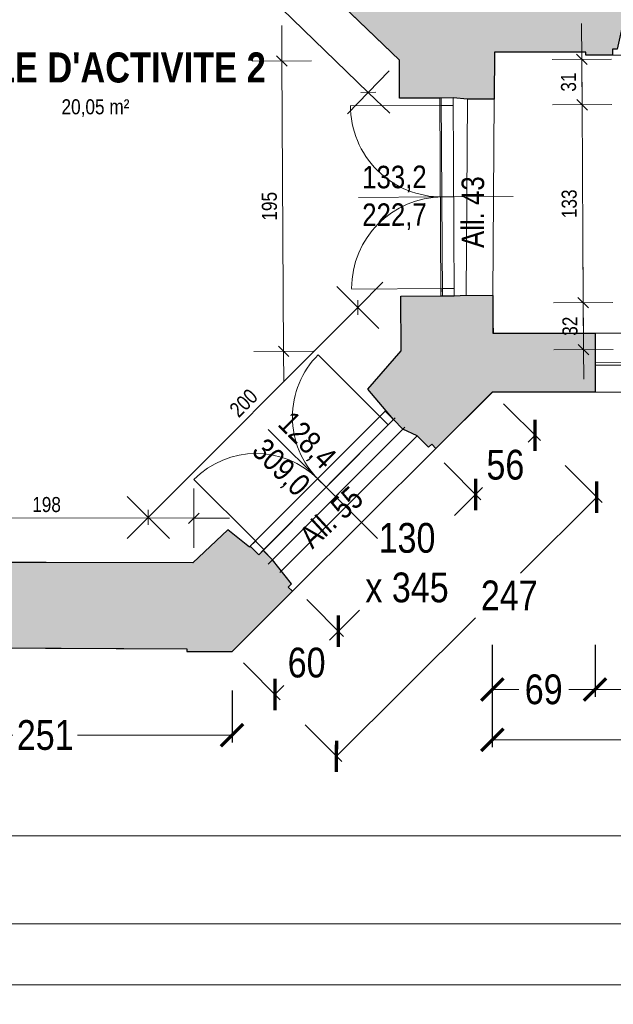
# Model space of a CAD drawing. Extents: x -6068 to 35118, y -17738 to 67348.
# Tile 176 of 243: x 288 to 688, y 13549 to 14212. Entities that reach past the tile are written whole.
import ezdxf
from ezdxf.enums import TextEntityAlignment as Align

# ---------------------------------------------------------------- set-up
doc = ezdxf.new("R2010")
doc.units = 0
doc.header["$LTSCALE"] = 15
doc.linetypes.add('Continua', pattern=[0])
doc.linetypes.add('Cui_CONTINU', pattern=[0])
doc.layers.get('0').update_dxf_attribs({"linetype": 'CONTINUOUS'})
doc.layers.get('DEFPOINTS').update_dxf_attribs({"linetype": 'CONTINUOUS'})
for name, color, linetype, lineweight, true_color in [('Baie Architectural - Seuil - NIVEAUX - Style par défaut', 7, 'Continua', 0, 0x000000), ('EDL-Mesures et Cotes', 7, 'Continua', 0, 0xc0c0c0), ('Enveloppe - NIVEAUX - Style par défaut', 7, 'Continua', 0, 0x000000), ('Fenêtre - Cadre - NIVEAUX - Style par défaut', 7, 'Continua', 0, 0x000000), ('Fenêtre - Mesures - NIVEAUX - Style par défaut', 7, 'Continua', 0, 0x000000), ('Fenêtre - Ouvertures - NIVEAUX - Style par défaut', 7, 'Continua', 0, 0x000000), ('Fenêtre - Seuil - NIVEAUX - Style par défaut', 7, 'Continua', 0, 0x000000), ('Garde-corps - Traverse - NIVEAUX - Style par défaut', 7, 'Continua', 0, 0x000000), ('Pièce - Notes - NIVEAUX - Style par défaut', 7, 'Continua', 0, 0x000000)]:
    doc.layers.add(name, color=color, linetype=linetype, lineweight=lineweight, true_color=true_color)
doc.layers.add('EDL_RDC murs & cloisons', color=5, linetype='CONTINUOUS')
doc.layers.add('PIS-fond de plan', color=7, linetype='Cui_CONTINU')
doc.styles.add('Arial Narrow', font='ARIALN.TTF')
doc.styles.add('Arial Narrow Bold', font='ARIALNB.TTF')
doc.styles.add('MtXpl_Arial_Narrow', font='ARIALN.TTF')
doc.dimstyles.new('Côtes (ech cm) PIS', dxfattribs={"dimscale": 0, "dimtxt": 20, "dimasz": 15, "dimexe": 5, "dimexo": 5, "dimgap": 5, "dimtad": 0, "dimtih": 1, "dimtoh": 1, "dimdec": 0, "dimtxsty": 'Arial Narrow', "dimblk": 'ARCHTICK', "dimcen": 0, "dimclrd": 256, "dimclre": 256, "dimclrt": 256, "dimadec": 0, "dimazin": 0, "dimtfac": 1, "dimtdec": 0, "dimtmove": 2, "dimatfit": 3, "dimfxl": 30, "dimfxlon": 1, "dimlwd": 0, "dimarcsym": 0})

# ---------------------------------------------------------------- blocks, each defined once
blk = doc.blocks.new('EDL_RDC_2025 09 17')
at = {"layer": 'EDL_RDC murs & cloisons', "linetype": 'Continuous', "ltscale": 0.08}
h = blk.add_hatch(color=9, dxfattribs=at)
h.dxf.hatch_style = 1
h.paths.add_polyline_path([(607.89, -1513.22), (607.69, -1544.84), (589.69, -1544.84), (580.04, -1543.97), (544.04, -1544.19), (543.89, -1518.66), (500.03, -1476.18), (513.64, -1462.12), (522.64, -1470.84), (551.37, -1468.76), (551.27, -1432.46), (607.68, -1432.46), (607.74, -1454.93), (687.9, -1453.65), (693.5, -1484.02), (693.66, -1492.02), (693.66, -1497.02), (690.42, -1511.23), (687.42, -1511.22), (687.4, -1515.22), (669.34, -1515.14), (669.34, -1513.12)])
h = blk.add_hatch(color=9, dxfattribs=at)
h.dxf.hatch_style = 1
h.paths.add_polyline_path([(675.64, -1702.21), (675.64, -1742.01), (606.43, -1742.01), (568.54, -1779.74), (565.71, -1776.9), (563.59, -1779.02), (555.83, -1771.22), (546.32, -1766.77), (539.95, -1760.41), (540.01, -1760.34), (522.79, -1739.94), (545.05, -1714.02), (544.83, -1677.33), (580.83, -1677.11), (588.86, -1676.75), (606.86, -1676.87), (606.78, -1688.31), (606.77, -1702.16)])
h = blk.add_hatch(color=9, dxfattribs=at)
h.dxf.hatch_style = 1
h.paths.add_polyline_path([(181.1, -1830.86), (156.41, -1850.08), (156.1, -1849.78), (149.82, -1856.23), (139.8, -1869.77), (141.92, -1871.88), (139.1, -1874.72), (179.87, -1915.3), (210.26, -1915.64), (210.28, -1913.7), (400.93, -1914.69), (400.93, -1916.4), (431.33, -1916.35), (471.94, -1875.91), (469.12, -1873.08), (471.25, -1870.96), (458.54, -1854.69), (452.17, -1848.34), (449.24, -1851.27), (443.58, -1845.62), (443.03, -1846.31), (428.41, -1834.64), (404.83, -1856.75), (207.28, -1856.39)])
at = {"layer": 'Baie Architectural - Seuil - NIVEAUX - Style par défaut', "color": 103, "linetype": 'Continua', "lineweight": 5, "ltscale": 0.1, "true_color": 0x49c386}
for p, q in [((687.4, -1515.22), (823.56, -1515.81)), ((571.04, -1544.02), (571.83, -1677.17)), ((580.83, -1677.11), (580.04, -1543.97)), ((589.69, -1544.73), (588.86, -1676.75)), ((606.86, -1676.87), (607.69, -1544.84)), ((835.23, -1702.32), (675.64, -1702.21)), ((675.61, -1742.01), (835.21, -1742.12)), ((541.19, -1759.16), (452.17, -1848.34)), ((458.54, -1854.69), (547.56, -1765.52)), ((555.83, -1771.22), (463.48, -1863.16)), ((471.94, -1875.91), (568.54, -1779.74))]:
    blk.add_line(p, q, dxfattribs=at)
at = {"layer": 'EDL-Mesures et Cotes', "color": 9, "linetype": 'Continua', "lineweight": 5, "ltscale": 0.1, "true_color": 0xc0c0c0}
for p, q in [((378.25, -1399.99), (523.01, -1540.21)), ((464.88, -1519.13), (464.74, -1495.13)), ((666.65, -1517.93), (666.51, -1493.93)), ((484.88, -1519.01), (444.88, -1519.25)), ((464.88, -1519.13), (466.04, -1714.49)), ((686.65, -1517.81), (646.65, -1518.05)), ((666.65, -1517.93), (666.83, -1548.59)), ((536.93, -1525.84), (509.1, -1554.57)), ((666.83, -1548.59), (666.69, -1524.59)), ((523.01, -1540.21), (537.38, -1554.12)), ((686.83, -1548.47), (646.83, -1548.71)), ((686.83, -1548.47), (646.83, -1548.71)), ((666.83, -1548.59), (666.95, -1568.59)), ((666.83, -1548.59), (667.63, -1681.73)), ((667.63, -1681.73), (667.48, -1657.74)), ((515.93, -1684.95), (532.89, -1667.97)), ((530.09, -1699.08), (501.78, -1670.82)), ((687.63, -1681.62), (647.63, -1681.85)), ((687.63, -1681.62), (647.63, -1681.85)), ((667.63, -1681.73), (667.75, -1701.73)), ((667.63, -1681.73), (667.81, -1713.29)), ((515.93, -1684.95), (374.97, -1826.16)), ((486.04, -1714.37), (446.04, -1714.61)), ((466.04, -1714.49), (466.16, -1734.49)), ((687.81, -1713.17), (647.81, -1713.4)), ((667.81, -1713.29), (667.93, -1733.29)), ((405.64, -1846.76), (405.71, -1806.76)), ((389.13, -1840.29), (360.82, -1812.03)), ((405.67, -1826.76), (207.33, -1826.39)), ((374.97, -1826.16), (360.84, -1840.32)), ((405.67, -1826.76), (429.67, -1826.8))]:
    blk.add_line(p, q, dxfattribs=at)
at = {"layer": 'EDL-Mesures et Cotes', "color": 9, "linetype": 'Continua', "lineweight": 20, "ltscale": 0.1, "true_color": 0xc0c0c0}
for p, q in [((468.44, -1522.64), (461.32, -1515.62)), ((670.21, -1521.44), (663.09, -1514.41)), ((518.01, -1540.29), (528.01, -1540.13)), ((663.28, -1545.07), (670.39, -1552.1)), ((670.39, -1552.1), (663.28, -1545.07)), ((515.94, -1689.95), (515.93, -1679.95)), ((664.07, -1678.22), (671.18, -1685.25)), ((671.18, -1685.25), (664.07, -1678.22)), ((462.49, -1710.97), (469.6, -1718)), ((664.26, -1709.77), (671.37, -1716.8)), ((374.97, -1821.16), (374.98, -1831.16)), ((402.13, -1830.28), (409.22, -1823.23))]:
    blk.add_line(p, q, dxfattribs=at)
at = {"layer": 'EDL_RDC murs & cloisons', "linetype": 'Continuous', "ltscale": 0.08}
for points in [[(607.89, -1513.22), (607.69, -1544.84), (589.69, -1544.84), (580.04, -1543.97), (544.04, -1544.19), (543.89, -1518.66), (500.03, -1476.18), (513.64, -1462.12), (522.64, -1470.84), (551.37, -1468.76), (551.27, -1432.46), (607.68, -1432.46), (607.74, -1454.93), (687.9, -1453.65), (693.5, -1484.02), (693.66, -1492.02), (693.66, -1497.02), (690.42, -1511.23), (690.42, -1511.23), (687.42, -1511.22), (687.4, -1515.22), (669.34, -1515.14), (669.34, -1513.12), (607.89, -1513.22)], [(675.64, -1702.21), (675.64, -1742.01), (606.43, -1742.01), (568.54, -1779.74), (565.71, -1776.9), (565.71, -1776.9), (563.59, -1779.02), (555.83, -1771.22), (546.32, -1766.77), (539.95, -1760.41), (540.01, -1760.34), (522.79, -1739.94), (545.05, -1714.02), (544.83, -1677.33), (580.83, -1677.11), (588.86, -1676.75), (606.86, -1676.87), (606.78, -1688.31), (606.77, -1702.16), (675.64, -1702.21)]]:
    blk.add_lwpolyline(points, close=True, dxfattribs=at)
blk.add_lwpolyline([(210.28, -1913.7), (400.93, -1914.69), (400.93, -1916.4), (431.33, -1916.35), (471.94, -1875.91), (469.12, -1873.08), (471.25, -1870.96), (458.54, -1854.69), (452.17, -1848.34), (449.24, -1851.27), (443.58, -1845.62), (443.03, -1846.31), (428.41, -1834.64), (404.83, -1856.75), (207.28, -1856.39)], dxfattribs=at)
at = {"layer": 'Enveloppe - NIVEAUX - Style par défaut', "color": 18, "linetype": 'Continua', "lineweight": 20, "ltscale": 0.1, "true_color": 0x000000}
for p, q in [((511.58, -1487.36), (543.89, -1518.66)), ((607.69, -1544.84), (607.89, -1513.22)), ((607.89, -1513.22), (669.35, -1513.12)), ((669.35, -1513.12), (669.34, -1515.14)), ((669.34, -1515.14), (687.4, -1515.22)), ((687.4, -1515.22), (687.42, -1511.22)), ((687.42, -1511.22), (690.42, -1511.23)), ((543.89, -1518.66), (543.88, -1518.41)), ((543.89, -1518.66), (543.88, -1518.41)), ((543.89, -1518.66), (543.88, -1518.41)), ((543.89, -1518.66), (544.04, -1544.19)), ((544.04, -1544.19), (571.04, -1544.02)), ((571.04, -1544.02), (580.04, -1543.97)), ((571.04, -1544.02), (580.04, -1543.97)), ((580.04, -1543.97), (572.04, -1544.01)), ((589.69, -1544.73), (607.69, -1544.84)), ((597.69, -1544.78), (589.69, -1544.73)), ((571.83, -1677.17), (544.83, -1677.33)), ((544.83, -1677.33), (545.05, -1714.02)), ((580.83, -1677.11), (571.83, -1677.17)), ((580.83, -1677.11), (571.83, -1677.17)), ((572.83, -1677.16), (580.83, -1677.11)), ((606.86, -1676.87), (588.86, -1676.75)), ((588.86, -1676.75), (596.86, -1676.81)), ((606.78, -1688.31), (606.86, -1676.87)), ((607.27, -1702.16), (606.78, -1688.31)), ((675.64, -1702.21), (607.27, -1702.16)), ((675.61, -1742.01), (675.64, -1702.21)), ((545.05, -1714.02), (522.79, -1739.94)), ((522.79, -1739.94), (540.01, -1760.34)), ((568.54, -1779.74), (606.48, -1741.96)), ((606.48, -1741.96), (675.61, -1742.01)), ((540.01, -1760.34), (539.95, -1760.41)), ((539.95, -1760.41), (546.32, -1766.77)), ((555.83, -1771.22), (563.59, -1779.02)), ((563.59, -1779.02), (565.71, -1776.9)), ((565.71, -1776.9), (568.54, -1779.74)), ((428.41, -1834.64), (404.83, -1856.75)), ((458.54, -1854.69), (452.17, -1848.34)), ((452.88, -1849.04), (458.54, -1854.69)), ((404.83, -1856.75), (207.28, -1856.39)), ((469.12, -1873.08), (471.25, -1870.96)), ((471.94, -1875.91), (469.12, -1873.08)), ((431.33, -1916.35), (471.94, -1875.91)), ((210.28, -1913.7), (400.93, -1914.69)), ((400.93, -1914.69), (400.93, -1916.4)), ((400.93, -1916.4), (431.33, -1916.35))]:
    blk.add_line(p, q, dxfattribs=at)
at = {"layer": 'Fenêtre - Cadre - NIVEAUX - Style par défaut', "color": 161, "linetype": 'Continua', "lineweight": 13, "ltscale": 0.1, "true_color": 0x7599ff}
for p, q in [((572.04, -1544.01), (580.04, -1543.97)), ((572.04, -1544.01), (580.04, -1543.97)), ((572.07, -1549.01), (572.04, -1544.01)), ((572.83, -1677.16), (572.04, -1544.01)), ((580.07, -1548.97), (572.07, -1549.01)), ((580.04, -1543.97), (580.07, -1548.97)), ((580.04, -1543.97), (580.83, -1677.11)), ((572.8, -1672.16), (580.8, -1672.11)), ((572.83, -1677.16), (572.8, -1672.16)), ((580.8, -1672.11), (580.83, -1677.11)), ((580.83, -1677.11), (572.83, -1677.16)), ((580.83, -1677.11), (572.83, -1677.16)), ((443.58, -1845.62), (534.28, -1754.76)), ((530.75, -1758.3), (534.28, -1754.76)), ((534.28, -1754.76), (539.95, -1760.41)), ((534.28, -1754.76), (539.95, -1760.41)), ((539.95, -1760.41), (449.24, -1851.27)), ((536.41, -1763.95), (530.75, -1758.3)), ((539.95, -1760.41), (536.41, -1763.95)), ((443.58, -1845.62), (447.11, -1842.08)), ((449.24, -1851.27), (443.58, -1845.62)), ((449.24, -1851.27), (443.58, -1845.62)), ((447.11, -1842.08), (452.77, -1847.73)), ((452.77, -1847.73), (449.24, -1851.27))]:
    blk.add_line(p, q, dxfattribs=at)
at = {"layer": 'Fenêtre - Mesures - NIVEAUX - Style par défaut', "color": 161, "linetype": 'Continua', "lineweight": 13, "ltscale": 0.1, "true_color": 0x7599ff}
for p, q in [((570.43, -1610.6), (516.51, -1610.92)), ((570.43, -1610.6), (620.43, -1610.3)), ((493.89, -1805.13), (455.72, -1767.04)), ((493.89, -1805.13), (529.27, -1840.46))]:
    blk.add_line(p, q, dxfattribs=at)
at = {"layer": 'Fenêtre - Ouvertures - NIVEAUX - Style par défaut', "color": 161, "linetype": 'Continua', "lineweight": 13, "ltscale": 0.1, "true_color": 0x7599ff}
for p, q in [((572.57, -1549.01), (510.99, -1549.38)), ((572.07, -1549.01), (580.07, -1548.97)), ((572.43, -1610.59), (580.43, -1610.54)), ((572.43, -1610.59), (580.43, -1610.54)), ((573.3, -1672.16), (511.73, -1672.53)), ((572.8, -1672.16), (580.8, -1672.11)), ((531.11, -1758.65), (489.21, -1716.83)), ((530.75, -1758.3), (536.41, -1763.95)), ((447.47, -1842.44), (405.57, -1800.62)), ((488.93, -1800.19), (494.59, -1805.84)), ((488.93, -1800.19), (494.59, -1805.84)), ((447.11, -1842.08), (452.77, -1847.73))]:
    blk.add_line(p, q, dxfattribs=at)
at = {"layer": 'Fenêtre - Ouvertures - NIVEAUX - Style par défaut', "color": 161, "linetype": 'Continua', "lineweight": 5, "ltscale": 0.1, "true_color": 0x7599ff}
for centre, radius, start, end in [((572.57, -1549.01), 61.58, 179.99999, 270.34156), ((573.3, -1672.16), 61.58, 90.34165, 179.99999), ((531.11, -1758.65), 59.19, 135.05061, 225.05075), ((447.47, -1842.44), 59.19, 45.05085, 135.05058)]:
    blk.add_arc(centre, radius, start, end, dxfattribs=at)
at = {"layer": 'Fenêtre - Seuil - NIVEAUX - Style par défaut', "color": 161, "linetype": 'Continua', "lineweight": 5, "ltscale": 0.1, "true_color": 0x7599ff}
for p, q in [((571.04, -1544.02), (571.83, -1677.17)), ((580.83, -1677.11), (580.04, -1543.97)), ((539.95, -1760.41), (449.24, -1851.27)), ((455.61, -1857.63), (546.32, -1766.77))]:
    blk.add_line(p, q, dxfattribs=at)
at = {"layer": 'Garde-corps - Traverse - NIVEAUX - Style par défaut', "color": 18, "linetype": 'Continua', "lineweight": 13, "ltscale": 0.1, "true_color": 0x000000}
for p, q in [((675.57, -1721.8), (834.7, -1722.16)), ((675.57, -1721.8), (675.57, -1723.8)), ((675.57, -1723.8), (834.7, -1724.16))]:
    blk.add_line(p, q, dxfattribs=at)
at = {"layer": 'EDL-Mesures et Cotes', "color": 8, "true_color": 0x808080, "style": 'Arial Narrow'}
for s, rotation, p in [('31', 90.34156, (662.74, -1533.28)), ('195', 90.34156, (461.46, -1616.83)), ('133', 90.34156, (663.23, -1615.18)), ('32', 90.34156, (663.72, -1697.53)), ('200', 45.0507, (442.62, -1752.73)), ('198', 359.89445, (306.51, -1822.57))]:
    blk.add_text(s, height=10.103, rotation=rotation, dxfattribs=at).set_placement(p, align=Align.CENTER)
at = {"layer": 'Fenêtre - Mesures - NIVEAUX - Style par défaut', "color": 161, "linetype": 'Continuous', "true_color": 0x7599ff, "style": 'MtXpl_Arial_Narrow'}
for s, rotation, p in [('133,2', 0.34156, (518.89, -1604.86)), ('All. 43', 90, (600.93, -1644.93)), ('222,7', 0.34156, (518.95, -1630.17)), ('128,4', 315.0507, (461.37, -1764.14)), ('309,0', 315.0507, (443.81, -1782.36)), ('All. 55', 42.72445, (485.38, -1847.92))]:
    blk.add_text(s, height=15.153, rotation=rotation, dxfattribs=at).set_placement(p)
at = {"layer": 'Pièce - Notes - NIVEAUX - Style par défaut', "color": 18, "true_color": 0x000000, "style": 'Arial Narrow Bold'}
blk.add_text("SALLE D'ACTIVITE 2", height=20.2055, dxfattribs=at).set_placement((339.41, -1533.58), align=Align.CENTER)
at = {"layer": 'Pièce - Notes - NIVEAUX - Style par défaut', "color": 8, "true_color": 0x808080, "style": 'Arial Narrow'}
blk.add_text('20,05 m²', height=10.103, dxfattribs=at).set_placement((339.41, -1544.88), align=Align.TOP_CENTER)
blk = doc.blocks.new('_ArchTick')
at = {"color": 0, "linetype": 'ByBlock', "const_width": 0.15}
blk.add_lwpolyline([(-0.5, -0.5), (0.5, 0.5)], dxfattribs=at)
blk = doc.blocks.new('*D77')
at = {"layer": 'DEFPOINTS', "color": 0, "linetype": 'Continuous', "ltscale": 0.08, "transparency": 16777216}
for p in [(179.87, 13787.9), (431.33, 13786.86), (431.33, 13730.49)]:
    blk.add_point(p, dxfattribs=at)
at = {"layer": 'EDL-Mesures et Cotes', "linetype": 'Continuous', "lineweight": -2, "ltscale": 0.08, "transparency": 16777216}
for p, q in [((179.87, 13760.49), (179.87, 13725.49)), ((431.33, 13760.49), (431.33, 13725.49))]:
    blk.add_line(p, q, dxfattribs=at)
at = {"layer": 'EDL-Mesures et Cotes', "linetype": 'Continuous', "lineweight": 0, "ltscale": 0.08, "transparency": 16777216}
for p, q in [((179.87, 13730.49), (283.93, 13730.49)), ((431.33, 13730.49), (327.27, 13730.49))]:
    blk.add_line(p, q, dxfattribs=at)
at = {"layer": 'EDL-Mesures et Cotes', "linetype": 'Continuous', "lineweight": 0, "ltscale": 0.08, "transparency": 16777216, "xscale": 15, "yscale": 15, "zscale": 15, "rotation": 180}
blk.add_blockref('_ArchTick', (179.87, 13730.49), dxfattribs=at)
at = {"layer": 'EDL-Mesures et Cotes', "linetype": 'Continuous', "lineweight": 0, "ltscale": 0.08, "transparency": 16777216, "xscale": 15, "yscale": 15, "zscale": 15}
blk.add_blockref('_ArchTick', (431.33, 13730.49), dxfattribs=at)
at = {"layer": 'EDL-Mesures et Cotes', "linetype": 'Continuous', "ltscale": 0.08, "transparency": 16777216, "insert": (305.6, 13730.49), "char_height": 20, "attachment_point": 5, "style": 'Arial Narrow'}
blk.add_mtext('251', dxfattribs=at)
blk = doc.blocks.new('*D78')
at = {"layer": 'DEFPOINTS', "color": 0, "linetype": 'Continuous', "ltscale": 0.08, "transparency": 16777216}
for p in [(606.48, 13961.24), (676.73, 13890.68), (431.33, 13786.86)]:
    blk.add_point(p, dxfattribs=at)
at = {"layer": 'EDL-Mesures et Cotes', "linetype": 'Continuous', "lineweight": -2, "ltscale": 0.08, "transparency": 16777216}
for p, q in [((655.57, 13911.94), (680.26, 13887.13)), ((480.42, 13737.55), (505.11, 13712.75))]:
    blk.add_line(p, q, dxfattribs=at)
at = {"layer": 'EDL-Mesures et Cotes', "linetype": 'Continuous', "lineweight": 0, "ltscale": 0.08, "transparency": 16777216}
for p, q in [((676.73, 13890.68), (625.4, 13839.57)), ((501.59, 13716.29), (595.19, 13809.48))]:
    blk.add_line(p, q, dxfattribs=at)
at = {"layer": 'EDL-Mesures et Cotes', "linetype": 'Continuous', "lineweight": 0, "ltscale": 0.08, "transparency": 16777216, "xscale": 15, "yscale": 15, "zscale": 15}
for p, rotation in [((676.73, 13890.68), 44.87479815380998), ((501.59, 13716.29), 224.87479815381)]:
    blk.add_blockref('_ArchTick', p, dxfattribs=dict(at, rotation=rotation))
at = {"layer": 'EDL-Mesures et Cotes', "linetype": 'Continuous', "ltscale": 0.08, "transparency": 16777216, "insert": (617.86, 13824.53), "char_height": 20, "attachment_point": 5, "style": 'Arial Narrow'}
blk.add_mtext('247', dxfattribs=at)
blk = doc.blocks.new('*D79')
at = {"layer": 'DEFPOINTS', "color": 0, "linetype": 'Continuous', "ltscale": 0.08, "transparency": 16777216}
for p in [(474.07, 13829.41), (502.88, 13800.47), (431.33, 13786.86)]:
    blk.add_point(p, dxfattribs=at)
at = {"layer": 'EDL-Mesures et Cotes', "linetype": 'Continuous', "lineweight": -2, "ltscale": 0.08, "transparency": 16777216}
for p, q in [((481.71, 13821.73), (506.41, 13796.93)), ((438.97, 13779.18), (463.67, 13754.38))]:
    blk.add_line(p, q, dxfattribs=at)
at = {"layer": 'EDL-Mesures et Cotes', "linetype": 'Continuous', "lineweight": 0, "ltscale": 0.08, "transparency": 16777216}
for p, q in [((502.88, 13800.47), (496.79, 13794.41)), ((460.14, 13757.92), (466.23, 13763.98))]:
    blk.add_line(p, q, dxfattribs=at)
at = {"layer": 'EDL-Mesures et Cotes', "linetype": 'Continuous', "lineweight": 0, "ltscale": 0.08, "transparency": 16777216, "xscale": 15, "yscale": 15, "zscale": 15}
for p, rotation in [((502.88, 13800.47), 44.87479719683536), ((460.14, 13757.92), 224.8747971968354)]:
    blk.add_blockref('_ArchTick', p, dxfattribs=dict(at, rotation=rotation))
at = {"layer": 'EDL-Mesures et Cotes', "linetype": 'Continuous', "ltscale": 0.08, "transparency": 16777216, "insert": (481.51, 13779.2), "char_height": 20, "attachment_point": 5, "style": 'Arial Narrow'}
blk.add_mtext('60', dxfattribs=at)
blk = doc.blocks.new('*D80')
at = {"layer": 'DEFPOINTS', "color": 0, "linetype": 'Continuous', "ltscale": 0.08, "transparency": 16777216}
for p in [(566.41, 13921.35), (595.22, 13892.41), (474.07, 13829.41)]:
    blk.add_point(p, dxfattribs=at)
at = {"layer": 'EDL-Mesures et Cotes', "linetype": 'Continuous', "lineweight": -2, "ltscale": 0.08, "transparency": 16777216}
for p, q in [((574.06, 13913.67), (598.75, 13888.87)), ((481.71, 13821.73), (506.41, 13796.93))]:
    blk.add_line(p, q, dxfattribs=at)
at = {"layer": 'EDL-Mesures et Cotes', "linetype": 'Continuous', "lineweight": 0, "ltscale": 0.08, "transparency": 16777216}
for p, q in [((595.22, 13892.41), (581.11, 13878.36)), ((502.88, 13800.47), (516.99, 13814.52))]:
    blk.add_line(p, q, dxfattribs=at)
at = {"layer": 'EDL-Mesures et Cotes', "linetype": 'Continuous', "lineweight": 0, "ltscale": 0.08, "transparency": 16777216, "xscale": 15, "yscale": 15, "zscale": 15}
for p, rotation in [((595.22, 13892.41), 44.87479719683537), ((502.88, 13800.47), 224.8747971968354)]:
    blk.add_blockref('_ArchTick', p, dxfattribs=dict(at, rotation=rotation))
at = {"layer": 'EDL-Mesures et Cotes', "linetype": 'Continuous', "ltscale": 0.08, "transparency": 16777216, "insert": (549.05, 13846.44), "char_height": 20, "attachment_point": 5, "style": 'Arial Narrow'}
blk.add_mtext('130\\Px 345', dxfattribs=at)
blk = doc.blocks.new('*D81')
at = {"layer": 'DEFPOINTS', "color": 0, "linetype": 'Continuous', "ltscale": 0.08, "transparency": 16777216}
for p in [(606.43, 13961.19), (635.24, 13932.26), (566.41, 13921.35)]:
    blk.add_point(p, dxfattribs=at)
at = {"layer": 'EDL-Mesures et Cotes', "linetype": 'Continuous', "lineweight": -2, "ltscale": 0.08, "transparency": 16777216}
for p, q in [((614.07, 13953.51), (638.77, 13928.71)), ((574.06, 13913.67), (598.75, 13888.87))]:
    blk.add_line(p, q, dxfattribs=at)
at = {"layer": 'EDL-Mesures et Cotes', "linetype": 'Continuous', "lineweight": 0, "ltscale": 0.08, "transparency": 16777216}
for p, q in [((635.24, 13932.26), (630.51, 13927.55)), ((595.22, 13892.41), (599.95, 13897.12))]:
    blk.add_line(p, q, dxfattribs=at)
at = {"layer": 'EDL-Mesures et Cotes', "linetype": 'Continuous', "lineweight": 0, "ltscale": 0.08, "transparency": 16777216, "xscale": 15, "yscale": 15, "zscale": 15}
for p, rotation in [((635.24, 13932.26), 44.87479719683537), ((595.22, 13892.41), 224.8747971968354)]:
    blk.add_blockref('_ArchTick', p, dxfattribs=dict(at, rotation=rotation))
at = {"layer": 'EDL-Mesures et Cotes', "linetype": 'Continuous', "ltscale": 0.08, "transparency": 16777216, "insert": (615.23, 13912.33), "char_height": 20, "attachment_point": 5, "style": 'Arial Narrow'}
blk.add_mtext('56', dxfattribs=at)
blk = doc.blocks.new('*D82')
at = {"layer": 'DEFPOINTS', "color": 0, "linetype": 'Continuous', "ltscale": 0.08, "transparency": 16777216}
for p in [(1.1, 13965.88), (2160.02, 13883.42), (2160.02, 13603.67)]:
    blk.add_point(p, dxfattribs=at)
at = {"layer": 'EDL-Mesures et Cotes', "linetype": 'Continuous', "lineweight": -2, "ltscale": 0.08, "transparency": 16777216}
for p, q in [((1.1, 13723.67), (1.1, 13598.67)), ((2160.02, 13723.67), (2160.02, 13598.67))]:
    blk.add_line(p, q, dxfattribs=at)
at = {"layer": 'EDL-Mesures et Cotes', "linetype": 'Continuous', "lineweight": 0, "ltscale": 0.08, "transparency": 16777216}
for p, q in [((1.1, 13603.67), (1080.56, 13603.67)), ((2160.02, 13603.67), (1139.85, 13603.67))]:
    blk.add_line(p, q, dxfattribs=at)
at = {"layer": 'EDL-Mesures et Cotes', "linetype": 'Continuous', "lineweight": 0, "ltscale": 0.08, "transparency": 16777216, "xscale": 15, "yscale": 15, "zscale": 15, "rotation": 180}
blk.add_blockref('_ArchTick', (1.1, 13603.67), dxfattribs=at)
at = {"layer": 'EDL-Mesures et Cotes', "linetype": 'Continuous', "lineweight": 0, "ltscale": 0.08, "transparency": 16777216, "xscale": 15, "yscale": 15, "zscale": 15}
blk.add_blockref('_ArchTick', (2160.02, 13603.67), dxfattribs=at)
at = {"layer": 'EDL-Mesures et Cotes', "linetype": 'Continuous', "ltscale": 0.08, "transparency": 16777216, "insert": (1110.21, 13603.67), "char_height": 20, "attachment_point": 5, "style": 'Arial Narrow'}
blk.add_mtext('2159', dxfattribs=at)
blk = doc.blocks.new('*D83')
at = {"layer": 'DEFPOINTS', "color": 0, "linetype": 'Continuous', "ltscale": 0.08, "transparency": 16777216}
for p in [(2160.02, 13883.29), (179.87, 13787.9), (2160.02, 13662.84)]:
    blk.add_point(p, dxfattribs=at)
at = {"layer": 'EDL-Mesures et Cotes', "linetype": 'Continuous', "lineweight": -2, "ltscale": 0.08, "transparency": 16777216}
for p, q in [((179.87, 13692.84), (179.87, 13657.84)), ((2160.02, 13692.84), (2160.02, 13657.84))]:
    blk.add_line(p, q, dxfattribs=at)
at = {"layer": 'EDL-Mesures et Cotes', "linetype": 'Continuous', "lineweight": 0, "ltscale": 0.08, "transparency": 16777216}
for p, q in [((179.87, 13662.84), (1141.25, 13662.84)), ((2160.02, 13662.84), (1198.64, 13662.84))]:
    blk.add_line(p, q, dxfattribs=at)
at = {"layer": 'EDL-Mesures et Cotes', "linetype": 'Continuous', "lineweight": 0, "ltscale": 0.08, "transparency": 16777216, "xscale": 15, "yscale": 15, "zscale": 15, "rotation": 180}
blk.add_blockref('_ArchTick', (179.87, 13662.84), dxfattribs=at)
at = {"layer": 'EDL-Mesures et Cotes', "linetype": 'Continuous', "lineweight": 0, "ltscale": 0.08, "transparency": 16777216, "xscale": 15, "yscale": 15, "zscale": 15}
blk.add_blockref('_ArchTick', (2160.02, 13662.84), dxfattribs=at)
at = {"layer": 'EDL-Mesures et Cotes', "linetype": 'Continuous', "ltscale": 0.08, "transparency": 16777216, "insert": (1169.95, 13662.84), "char_height": 20, "attachment_point": 5, "style": 'Arial Narrow'}
blk.add_mtext('1980', dxfattribs=at)
blk = doc.blocks.new('*D90')
at = {"layer": 'DEFPOINTS', "color": 0, "linetype": 'Continuous', "ltscale": 0.08, "transparency": 16777216}
for p in [(606.43, 13961.19), (1506.15, 13958.2), (1506.15, 13727.39)]:
    blk.add_point(p, dxfattribs=at)
at = {"layer": 'EDL-Mesures et Cotes', "linetype": 'Continuous', "lineweight": -2, "ltscale": 0.08, "transparency": 16777216}
for p, q in [((606.43, 13757.39), (606.43, 13722.39)), ((1506.15, 13757.39), (1506.15, 13722.39))]:
    blk.add_line(p, q, dxfattribs=at)
at = {"layer": 'EDL-Mesures et Cotes', "linetype": 'Continuous', "lineweight": 0, "ltscale": 0.08, "transparency": 16777216}
for p, q in [((606.43, 13727.39), (1089.38, 13727.39)), ((1506.15, 13727.39), (1135.56, 13727.39))]:
    blk.add_line(p, q, dxfattribs=at)
at = {"layer": 'EDL-Mesures et Cotes', "linetype": 'Continuous', "lineweight": 0, "ltscale": 0.08, "transparency": 16777216, "xscale": 15, "yscale": 15, "zscale": 15, "rotation": 180}
blk.add_blockref('_ArchTick', (606.43, 13727.39), dxfattribs=at)
at = {"layer": 'EDL-Mesures et Cotes', "linetype": 'Continuous', "lineweight": 0, "ltscale": 0.08, "transparency": 16777216, "xscale": 15, "yscale": 15, "zscale": 15}
blk.add_blockref('_ArchTick', (1506.15, 13727.39), dxfattribs=at)
at = {"layer": 'EDL-Mesures et Cotes', "linetype": 'Continuous', "ltscale": 0.08, "transparency": 16777216, "insert": (1112.47, 13727.39), "char_height": 20, "attachment_point": 5, "style": 'Arial Narrow'}
blk.add_mtext('900', dxfattribs=at)
blk = doc.blocks.new('*D91')
at = {"layer": 'DEFPOINTS', "color": 0, "linetype": 'Continuous', "ltscale": 0.08, "transparency": 16777216}
for p in [(606.43, 13961.19), (675.61, 13961.14), (675.61, 13761.22)]:
    blk.add_point(p, dxfattribs=at)
at = {"layer": 'EDL-Mesures et Cotes', "linetype": 'Continuous', "lineweight": -2, "ltscale": 0.08, "transparency": 16777216}
for p, q in [((606.43, 13791.22), (606.43, 13756.22)), ((675.61, 13791.22), (675.61, 13756.22))]:
    blk.add_line(p, q, dxfattribs=at)
at = {"layer": 'EDL-Mesures et Cotes', "linetype": 'Continuous', "lineweight": 0, "ltscale": 0.08, "transparency": 16777216}
for p, q in [((606.43, 13761.22), (624.21, 13761.22)), ((675.61, 13761.22), (657.84, 13761.22))]:
    blk.add_line(p, q, dxfattribs=at)
at = {"layer": 'EDL-Mesures et Cotes', "linetype": 'Continuous', "lineweight": 0, "ltscale": 0.08, "transparency": 16777216, "xscale": 15, "yscale": 15, "zscale": 15, "rotation": 180}
blk.add_blockref('_ArchTick', (606.43, 13761.22), dxfattribs=at)
at = {"layer": 'EDL-Mesures et Cotes', "linetype": 'Continuous', "lineweight": 0, "ltscale": 0.08, "transparency": 16777216, "xscale": 15, "yscale": 15, "zscale": 15}
blk.add_blockref('_ArchTick', (675.61, 13761.22), dxfattribs=at)
at = {"layer": 'EDL-Mesures et Cotes', "linetype": 'Continuous', "ltscale": 0.08, "transparency": 16777216, "insert": (641.02, 13761.22), "char_height": 20, "attachment_point": 5, "style": 'Arial Narrow'}
blk.add_mtext('69', dxfattribs=at)
blk = doc.blocks.new('*D92')
at = {"layer": 'DEFPOINTS', "color": 0, "linetype": 'Continuous', "ltscale": 0.08, "transparency": 16777216}
for p in [(675.61, 13961.14), (835.21, 13961.08), (835.21, 13761.22)]:
    blk.add_point(p, dxfattribs=at)
at = {"layer": 'EDL-Mesures et Cotes', "linetype": 'Continuous', "lineweight": -2, "ltscale": 0.08, "transparency": 16777216}
for p, q in [((675.61, 13791.22), (675.61, 13756.22)), ((835.21, 13791.22), (835.21, 13756.22))]:
    blk.add_line(p, q, dxfattribs=at)
at = {"layer": 'EDL-Mesures et Cotes', "linetype": 'Continuous', "lineweight": 0, "ltscale": 0.08, "transparency": 16777216}
for p, q in [((675.61, 13761.22), (724.76, 13761.22)), ((835.21, 13761.22), (789.55, 13761.22))]:
    blk.add_line(p, q, dxfattribs=at)
at = {"layer": 'EDL-Mesures et Cotes', "linetype": 'Continuous', "lineweight": 0, "ltscale": 0.08, "transparency": 16777216, "xscale": 15, "yscale": 15, "zscale": 15, "rotation": 180}
blk.add_blockref('_ArchTick', (675.61, 13761.22), dxfattribs=at)
at = {"layer": 'EDL-Mesures et Cotes', "linetype": 'Continuous', "lineweight": 0, "ltscale": 0.08, "transparency": 16777216, "xscale": 15, "yscale": 15, "zscale": 15}
blk.add_blockref('_ArchTick', (835.21, 13761.22), dxfattribs=at)
at = {"layer": 'EDL-Mesures et Cotes', "linetype": 'Continuous', "ltscale": 0.08, "transparency": 16777216, "insert": (757.16, 13777.46), "char_height": 20, "attachment_point": 5, "style": 'Arial Narrow'}
blk.add_mtext('160\\Px 366', dxfattribs=at)
blk = doc.blocks.new('*D97')
at = {"layer": 'DEFPOINTS', "color": 0, "linetype": 'Continuous', "ltscale": 0.08, "transparency": 16777216}
for p in [(2918.1, 14386.22), (1.1, 13965.88), (2918.1, 13562.55)]:
    blk.add_point(p, dxfattribs=at)
at = {"layer": 'EDL-Mesures et Cotes', "linetype": 'Continuous', "lineweight": -2, "ltscale": 0.08, "transparency": 16777216}
for p, q in [((1.1, 13592.55), (1.1, 13557.55)), ((2918.1, 13592.55), (2918.1, 13557.55))]:
    blk.add_line(p, q, dxfattribs=at)
at = {"layer": 'EDL-Mesures et Cotes', "linetype": 'Continuous', "lineweight": 0, "ltscale": 0.08, "transparency": 16777216}
for p, q in [((1.1, 13562.55), (1429.98, 13562.55)), ((2918.1, 13562.55), (1489.22, 13562.55))]:
    blk.add_line(p, q, dxfattribs=at)
at = {"layer": 'EDL-Mesures et Cotes', "linetype": 'Continuous', "lineweight": 0, "ltscale": 0.08, "transparency": 16777216, "xscale": 15, "yscale": 15, "zscale": 15, "rotation": 180}
blk.add_blockref('_ArchTick', (1.1, 13562.55), dxfattribs=at)
at = {"layer": 'EDL-Mesures et Cotes', "linetype": 'Continuous', "lineweight": 0, "ltscale": 0.08, "transparency": 16777216, "xscale": 15, "yscale": 15, "zscale": 15}
blk.add_blockref('_ArchTick', (2918.1, 13562.55), dxfattribs=at)
at = {"layer": 'EDL-Mesures et Cotes', "linetype": 'Continuous', "ltscale": 0.08, "transparency": 16777216, "insert": (1459.6, 13562.55), "char_height": 20, "attachment_point": 5, "style": 'Arial Narrow'}
blk.add_mtext('2917', dxfattribs=at)

msp = doc.modelspace()

# ---------------------------------------------------------------- block references
at = {"layer": 'PIS-fond de plan'}
msp.add_blockref('EDL_RDC_2025 09 17', (0, 15703.2), dxfattribs=at)

# ---------------------------------------------------------------- dimensions: what is measured, and where the dimension line sits
at = {"layer": 'EDL-Mesures et Cotes', "linetype": 'Continuous', "ltscale": 0.08}
for base, p1, p2, picture, middle in [((2918.1, 13562.55), (1.1, 13965.88), (2918.1, 14386.22), '*D97', (1459.6, 13562.55)), ((675.61, 13761.22), (606.43, 13961.19), (675.61, 13961.14), '*D91', (641.02, 13761.22)), ((2160.02, 13662.84), (179.87, 13787.9), (2160.02, 13883.29), '*D83', (1169.95, 13662.84)), ((431.33, 13730.49), (179.87, 13787.9), (431.33, 13786.86), '*D77', (305.6, 13730.49))]:
    dim = msp.add_linear_dim(base=base, p1=p1, p2=p2, dimstyle='Côtes (ech cm) PIS', override={"dimscale": 1}, dxfattribs=at)
    dim.commit()
    dim.dimension.update_dxf_attribs({"geometry": picture, "text_midpoint": middle})
for base, p1, p2, override, picture, middle in [((2160.02, 13603.67), (1.1, 13965.88), (2160.02, 13883.42), {"dimscale": 1, "dimfxl": 120}, '*D82', (1110.21, 13603.67)), ((1506.15, 13727.39), (606.43, 13961.19), (1506.15, 13958.2), {"dimscale": 1}, '*D90', (1112.47, 13727.39))]:
    dim = msp.add_linear_dim(base=base, p1=p1, p2=p2, dimstyle='Côtes (ech cm) PIS', override=override, dxfattribs=at)
    dim.commit()
    dim.dimension.update_dxf_attribs({"geometry": picture, "text_midpoint": middle, "dimtype": 160})
dim = msp.add_linear_dim(base=(676.73, 13890.68), p1=(431.33, 13786.86), p2=(606.48, 13961.24), angle=44.8748, dimstyle='Côtes (ech cm) PIS', override={"dimscale": 1}, dxfattribs=at)
dim.commit()
dim.dimension.update_dxf_attribs({"geometry": '*D78', "text_midpoint": (617.86, 13824.53), "dimtype": 161})
dim = msp.add_linear_dim(base=(635.24, 13932.26), p1=(566.41, 13921.35), p2=(606.43, 13961.19), angle=224.8748, dimstyle='Côtes (ech cm) PIS', override={"dimscale": 1}, dxfattribs=at)
dim.commit()
dim.dimension.update_dxf_attribs({"geometry": '*D81', "text_midpoint": (615.23, 13912.33)})
dim = msp.add_linear_dim(base=(835.21, 13761.22), p1=(675.61, 13961.14), p2=(835.21, 13961.08), text='<>\\Px 366', dimstyle='Côtes (ech cm) PIS', override={"dimscale": 1}, dxfattribs=at)
dim.commit()
dim.dimension.update_dxf_attribs({"geometry": '*D92', "text_midpoint": (757.16, 13777.46), "dimtype": 160})
dim = msp.add_linear_dim(base=(595.22, 13892.41), p1=(474.07, 13829.41), p2=(566.41, 13921.35), angle=224.8748, text='<>\\Px 345', dimstyle='Côtes (ech cm) PIS', override={"dimscale": 1}, dxfattribs=at)
dim.commit()
dim.dimension.update_dxf_attribs({"geometry": '*D80', "text_midpoint": (549.05, 13846.44)})
dim = msp.add_aligned_dim(p1=(431.33, 13786.86), p2=(474.07, 13829.41), distance=-40.83, dimstyle='Côtes (ech cm) PIS', override={"dimscale": 1}, dxfattribs=at)
dim.commit()
dim.dimension.update_dxf_attribs({"geometry": '*D79', "text_midpoint": (481.51, 13779.2)})

doc.saveas('drawing.dxf')
